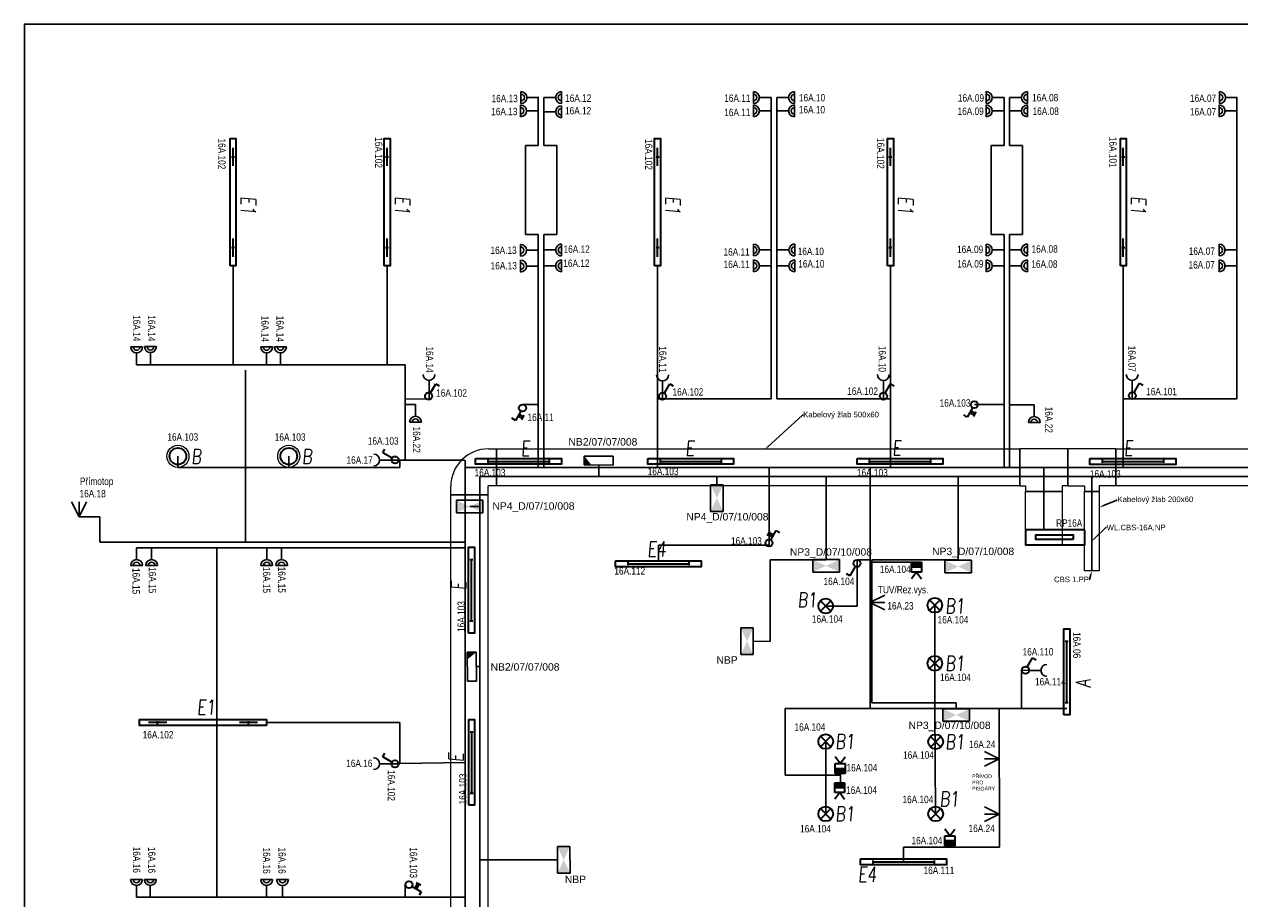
# Model space of a CAD drawing. Header units: millimetres. Extents: x 373037 to 693665, y 214892 to 273272.
# Tile 46 of 56: x 608037 to 624476, y 261450 to 273272. Entities that reach past the tile are written whole.
import ezdxf
from ezdxf import colors
from ezdxf.entities.mleader import LeaderData, LeaderLine
from ezdxf.enums import TextEntityAlignment as Align
from ezdxf.math import Vec2, Vec3

# ---------------------------------------------------------------- set-up
doc = ezdxf.new("R2010")
doc.units = ezdxf.units.MM
doc.header["$LTSCALE"] = 100
doc.layers.get('0').update_dxf_attribs({"linetype": 'CONTINUOUS'})
for name, color, linetype, lineweight in [('2DE_OBL', 91, 'CONTINUOUS', 35), ('2DE_OBL_L1', 91, 'CONTINUOUS', 35), ('CP_DETAL', 33, 'CONTINUOUS', 18), ('E_KABELOVY ŽLAB', 36, 'CONTINUOUS', 25), ('E_NOUZOVÉ+PP OSVĚTLENÍ', 60, 'CONTINUOUS', 25), ('E_ROZVADĚČE', 1, 'CONTINUOUS', 35), ('E_SVĚTLA POPIS', 130, 'CONTINUOUS', 30), ('E_VEDENÍ SILNOPROUD', 50, 'CONTINUOUS', 25), ('E_VEDENÍ_CBS', 214, 'CONTINUOUS', 25), ('E_VYPINACE', 170, 'CONTINUOUS', 35), ('E_ZÁSUVKY POPIS', 111, 'CONTINUOUS', 30), ('E_ZÁSUVKY-DVOJITE', 7, 'CONTINUOUS', 30), ('E_ZÁSUVKY.OST.+VYVODY', 11, 'CONTINUOUS', 30), ('E_ŽLABY', 40, 'CONTINUOUS', 15), ('U1 LIGHTING', 10, 'CONTINUOUS', 35)]:
    doc.layers.add(name, color=color, linetype=linetype, lineweight=lineweight)
for name, color, linetype in [('BEZPECNOSTNE SVETLA', 80, 'CONTINUOUS'), ('E_RÁM', 253, 'CONTINUOUS'), ('GC3_MEP_E_LV_SECURITY LIGHT', 80, 'CONTINUOUS'), ('PIKTOGRAMY', 210, 'CONTINUOUS'), ('PRIPOJKA 230V', 1, 'CONTINUOUS'), ('ŽLAB', 7, 'CONTINUOUS')]:
    doc.layers.add(name, color=color, linetype=linetype)
doc.styles.add('ARIAL', font='arial.ttf')
doc.styles.add('CP_ATTR', font='ROMANS.SHX')
doc.styles.add('CS-ROMANS', font='romans.shx', dxfattribs={"width": 0.75, "oblique": 5})
doc.styles.get("Standard").update_dxf_attribs({"font": 'arial.ttf'})
doc.styles.add('V+P_01_B3_E_FP_001$0$BLOCK', font='romans.shx', dxfattribs={"width": 0.8})

# ---------------------------------------------------------------- blocks, each defined once
blk = doc.blocks.new('A$C3423193F')
at = {"color": 1, "linetype": 'ByBlock'}
for p, q in [((80, 240), (0, 240)), ((80, 240), (160, 240)), ((80, 160), (80, 0))]:
    blk.add_line(p, q, dxfattribs=at)
for radius in [80, 45.2]:
    blk.add_arc((80, 240), radius, 180, 0, dxfattribs=at)
blk = doc.blocks.new('zasuvka_jednoducha')
at = {"color": 1, "lineweight": 30}
blk.add_line((19281, 12983), (19281, 13143), dxfattribs=at)
blk.add_arc((19281, 12903), 80, 0, 180, dxfattribs=at)
blk = doc.blocks.new('*U30')
at = {"color": 0, "linetype": 'ByBlock'}
for p, q in [((24, 249.57), (96, 374.28)), ((96, 374.28), (143.56, 346.82))]:
    blk.add_line(p, q, dxfattribs=at)
blk.add_circle((0, 208), 48, dxfattribs=at)
blk = doc.blocks.new('prepinas-svetel-jednoduchy')
at = {"layer": 'E_VYPINACE', "rotation": 89.99999999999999}
blk.add_blockref('*U30', (208, 2), dxfattribs=at)
blk = doc.blocks.new('E')
at = {"layer": 'U1 LIGHTING', "style": 'CS-ROMANS', "oblique": 5, "width": 0.75}
blk.add_text('E', height=200, dxfattribs=at).set_placement((229480, 21709))
blk = doc.blocks.new('*U32', base_point=(28429, 5840))
at = {"linetype": 'ByBlock'}
blk.add_hatch(color=0, dxfattribs=at).paths.add_polyline_path([(28362, 5840), (28497, 5840), (28497, 5772), (28362, 5772)])
at = {"color": 0, "linetype": 'ByBlock'}
for p, q in [((28429, 5907), (28362, 5997)), ((28429, 5907), (28497, 5997)), ((28362, 5907), (28497, 5907)), ((28362, 5772), (28362, 5907)), ((28362, 5840), (28497, 5840)), ((28497, 5772), (28362, 5772)), ((28497, 5907), (28497, 5772))]:
    blk.add_line(p, q, dxfattribs=at)
blk = doc.blocks.new('pohybove-cidlo-svetla')
at = {"layer": 'E_VYPINACE', "rotation": 180}
blk.add_blockref('*U32', (-1, 30), dxfattribs=at)
blk = doc.blocks.new('*U28', base_point=(57391, -22719))
at = {"lineweight": 30, "ltscale": 0.1}
for p, q in [((57291, -22519), (57391, -22719)), ((57391, -22719), (57391, -22519)), ((57391, -22719), (57491, -22519))]:
    blk.add_line(p, q, dxfattribs=at)
blk = doc.blocks.new('pripojka 230V')
at = {"layer": 'PRIPOJKA 230V', "color": 1, "xscale": -1}
blk.add_blockref('*U28', (0, -2, -40), dxfattribs=at)
blk = doc.blocks.new('Rozvaděč')
at = {"layer": 'E_ROZVADĚČE'}
blk.add_lwpolyline([(2, 6), (802, 6), (802, 206), (2, 206), (2, 6)], dxfattribs=at)
blk.add_lwpolyline([(161, 134), (664, 134), (664, 73), (161, 73)], close=True, dxfattribs=at)
blk = doc.blocks.new('*U24')
at = {"color": 0, "linetype": 'ByBlock'}
for p, q in [((24, 249.57), (96, 374.28)), ((96, 374.28), (143.56, 346.82))]:
    blk.add_line(p, q, dxfattribs=at)
blk.add_circle((0, 208), 48, dxfattribs=at)
blk = doc.blocks.new('tlacitko_prepinac_svetla')
at = {"layer": 'E_VYPINACE'}
for points in [[(16875, 8774), (16940, 8744)], [(16888, 8798), (16951, 8769)], [(16930, 8722), (16960, 8787)]]:
    blk.add_lwpolyline(points, dxfattribs=at)
at = {"layer": 'E_VYPINACE', "rotation": 180}
blk.add_blockref('*U24', (16937, 9090), dxfattribs=at)
blk = doc.blocks.new('*U55')
for p, q in [((120, 260), (120, 370)), ((120, 370), (620, 370)), ((620, 370), (620, 260)), ((0, -250), (0, 250)), ((0, 250), (110, 250)), ((110, -250), (0, -250))]:
    blk.add_line(p, q)
for radius in [510, 10]:
    blk.add_arc((110, 260), radius, 270, 0)
at = {"style": 'CP_ATTR', "flags": 9}
for tag in ['NAME', 'PRODUCER', 'PRODUCT-TYPE', 'ARTICLE', 'FLOW', 'NUMBER', 'SYSTEM', 'FORM', 'SIZE', 'OTHER']:
    blk.add_attdef(tag, (0, 0), '', height=0.0001, dxfattribs=at)
blk = doc.blocks.new('*U57')
for p, q in [((0, -250), (0, 250)), ((0, 250), (10960, 250)), ((10960, 250), (10960, -250)), ((10960, -250), (0, -250))]:
    blk.add_line(p, q)
at = {"style": 'CP_ATTR', "flags": 9}
for tag in ['NAME', 'PRODUCER', 'PRODUCT-TYPE', 'ARTICLE', 'FLOW', 'NUMBER', 'SYSTEM', 'FORM', 'SIZE', 'OTHER']:
    blk.add_attdef(tag, (0, 0), '', height=0.0001, dxfattribs=at)
blk = doc.blocks.new('2DELLI009_CZ')
for p, q in [((-0.5, 0.1), (-0.5, -0.1)), ((-0.5, 0), (0.5, 0)), ((0.5, 0.1), (0.5, -0.1))]:
    blk.add_line(p, q)
blk.add_lwpolyline([(-0.7, 0.2), (0.7, 0.2), (0.7, -0.2), (-0.7, -0.2)], close=True)
at = {"linetype": 'ByBlock', "style": 'CP_ATTR', "flags": 9}
for tag, p in [('NAME', (-0.092, -0.018)), ('GROUP', (-0.092, -0.018)), ('NUMBER', (-0.092, -0.018)), ('PRODUCER', (-0.092, -0.018)), ('ARTICLE', (-0.092, -0.018)), ('CHARACTER', (-0.092, -0.018)), ('VOLTAGE', (-0.092, -0.019)), ('WEIGHT', (-0.092, -0.018)), ('OTHER', (-0.092, -0.018)), ('PRODUCT-TYPE', (-0.092, -0.019)), ('ORDER-NO', (-0.092, -0.019)), ('POWER', (-0.092, -0.019))]:
    blk.add_attdef(tag, text='', height=0.00005, dxfattribs=at).set_placement(p, align=Align.MIDDLE_LEFT)
blk = doc.blocks.new('*U37')
at = {"layer": 'GC3_MEP_E_LV_SECURITY LIGHT', "linetype": 'ByBlock'}
for p, q in [((135, 59), (-255, 61)), ((-255, 61), (-255, -59)), ((135, -61), (135, 59)), ((-255, -59), (135, -61))]:
    blk.add_line(p, q, dxfattribs=at)
at = {"layer": 'GC3_MEP_E_LV_SECURITY LIGHT'}
blk.add_solid([(-255, 61), (-255, -59), (-158, -60)], dxfattribs=at)
at = {"layer": 'BEZPECNOSTNE SVETLA', "style": 'ARIAL'}
blk.add_attdef('BEZ.SV', (52, -54), '', height=100, dxfattribs=at)
blk = doc.blocks.new('*U38')
at = {"layer": 'GC3_MEP_E_LV_SECURITY LIGHT', "linetype": 'ByBlock'}
for p, q in [((-121, 195), (-119, -195)), ((-1, 195), (-121, 195)), ((1, -195), (-1, 195)), ((-119, -195), (1, -195))]:
    blk.add_line(p, q, dxfattribs=at)
at = {"layer": 'GC3_MEP_E_LV_SECURITY LIGHT'}
blk.add_solid([(-1, 195), (-121, 195), (-120, 98)], dxfattribs=at)
at = {"layer": 'BEZPECNOSTNE SVETLA', "style": 'ARIAL'}
blk.add_attdef('BEZ.SV', (52, -54), '', height=100, dxfattribs=at)
blk = doc.blocks.new('V+P_01_B3_E_FP_001$0$E-LI-35')
at = {"layer": 'E_NOUZOVÉ+PP OSVĚTLENÍ', "linetype": 'ByBlock'}
for p, q in [((-10.88, -1.92), (10.88, -1.92)), ((-10.88, -12.08), (-10.88, -1.92)), ((10.88, -1.92), (10.88, -12.08)), ((-10.88, -12.08), (10.88, -12.08))]:
    blk.add_line(p, q, dxfattribs=at)
at = {"layer": 'E_NOUZOVÉ+PP OSVĚTLENÍ'}
blk.add_solid([(-10.88, -12.08), (-10.88, -1.92), (10.88, -1.92), (10.88, -12.08)], dxfattribs=at)
at = {"layer": 'E_NOUZOVÉ+PP OSVĚTLENÍ', "style": 'V+P_01_B3_E_FP_001$0$BLOCK', "width": 0.8, "flags": 8}
for tag, p in [('DIVERS.1', (-17.93, -2.11)), ('DIVERS.2', (-16.41, -11.97))]:
    blk.add_attdef(tag, text='', height=7.25, dxfattribs=at).set_placement(p, align=Align.RIGHT)
at = {"layer": 'E_NOUZOVÉ+PP OSVĚTLENÍ', "style": 'V+P_01_B3_E_FP_001$0$BLOCK', "width": 0.8}
for tag, p, height, flags in [('BLOCKNAME', (-6.79, -1.4), 2.54, 3), ('LEISTUNG', (13.35, -11.99), 7.25, 8)]:
    blk.add_attdef(tag, p, '', height=height, dxfattribs=dict(at, flags=flags))
blk.add_attdef('STROMKREIS', text='', height=7.25, dxfattribs=at).set_placement((-11.76, -23.81), align=Align.BOTTOM_CENTER)
blk = doc.blocks.new('*U42')
at = {"layer": 'GC3_MEP_E_LV_SECURITY LIGHT', "xscale": 16.54563019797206, "yscale": 16.54563022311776, "zscale": 16.54563022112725, "rotation": 270.0000000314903}
blk.add_blockref('V+P_01_B3_E_FP_001$0$E-LI-35', (116, 0), dxfattribs=at)
at = {"layer": 'PIKTOGRAMY', "style": 'ARIAL'}
blk.add_attdef('PIKTOGRAM', (162, -40), '', height=100, dxfattribs=at)
blk = doc.blocks.new('*U43')
at = {"layer": 'GC3_MEP_E_LV_SECURITY LIGHT', "xscale": 16.54563019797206, "yscale": 16.54563022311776, "zscale": 16.54563022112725}
blk.add_blockref('V+P_01_B3_E_FP_001$0$E-LI-35', (0, 116), dxfattribs=at)
at = {"layer": 'PIKTOGRAMY', "style": 'ARIAL'}
blk.add_attdef('PIKTOGRAM', (162, -40), '', height=100, dxfattribs=at)
blk = doc.blocks.new('*U44')
at = {"layer": 'GC3_MEP_E_LV_SECURITY LIGHT', "xscale": 16.54563019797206, "yscale": 16.54563022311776, "zscale": 16.54563022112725, "rotation": 270.2193183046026}
blk.add_blockref('V+P_01_B3_E_FP_001$0$E-LI-35', (116, 0), dxfattribs=at)
at = {"layer": 'PIKTOGRAMY', "style": 'ARIAL'}
blk.add_attdef('PIKTOGRAM', (162, -40), '', height=100, dxfattribs=at)
blk = doc.blocks.new('2DELLI018_CZ')
for p, q in [((-0.6, 0), (-0.4, 0)), ((-0.5, 0.1), (-0.5, -0.1)), ((0.4, 0), (0.6, 0)), ((0.5, 0.1), (0.5, -0.1))]:
    blk.add_line(p, q)
blk.add_lwpolyline([(-0.7, 0.2), (0.7, 0.2), (0.7, -0.2), (-0.7, -0.2)], close=True)
at = {"linetype": 'ByBlock', "style": 'CP_ATTR', "flags": 9}
for tag, p in [('NAME', (-0.092, -0.018)), ('GROUP', (-0.092, -0.018)), ('NUMBER', (-0.092, -0.018)), ('PRODUCER', (-0.092, -0.018)), ('ARTICLE', (-0.092, -0.018)), ('CHARACTER', (-0.092, -0.018)), ('VOLTAGE', (-0.092, -0.019)), ('WEIGHT', (-0.092, -0.018)), ('OTHER', (-0.092, -0.018)), ('PRODUCT-TYPE', (-0.092, -0.019)), ('ORDER-NO', (-0.092, -0.019)), ('POWER', (-0.092, -0.019))]:
    blk.add_attdef(tag, text='', height=0.00005, dxfattribs=at).set_placement(p, align=Align.MIDDLE_LEFT)
blk = doc.blocks.new('E1')
at = {"layer": 'U1 LIGHTING', "style": 'CS-ROMANS', "oblique": 5, "width": 0.75}
blk.add_text('E1', height=200, dxfattribs=at).set_placement((229480, 21709))
blk = doc.blocks.new('2DELPH010_CZ')
blk.add_ellipse((0, 0), major_axis=(-0.053, 0.053), ratio=1, start_param=3.926991, end_param=10.210176)
at = {"layer": 'CP_DETAL'}
blk.add_ellipse((0, 0), major_axis=(-0.0707, 0.0707), ratio=1, start_param=3.926991, end_param=10.210176, dxfattribs=at)
at = {"linetype": 'ByBlock', "style": 'CP_ATTR', "flags": 9}
for tag in ['NAME', 'GROUP', 'NUMBER', 'PRODUCER', 'ARTICLE', 'PRODUCT-TYPE', 'ORDER-NO', 'CHARACTER', 'POWER', 'VOLTAGE', 'WEIGHT', 'OTHER']:
    blk.add_attdef(tag, text='', height=0.00000005, dxfattribs=at).set_placement((0, 0), align=Align.MIDDLE_LEFT)
blk = doc.blocks.new('B')
at = {"layer": 'U1 LIGHTING', "style": 'CS-ROMANS', "oblique": 5, "width": 0.75}
blk.add_text('B', height=200, dxfattribs=at).set_placement((229480, 21709))
blk = doc.blocks.new('E4')
at = {"layer": 'U1 LIGHTING', "style": 'CS-ROMANS', "oblique": 5, "width": 0.75}
blk.add_text('E4', height=200, dxfattribs=at).set_placement((229480, 21709))
blk = doc.blocks.new('2DELLI_01_CZ')
for p, q in [((-0.354, 0.354), (0.354, -0.354)), ((-0.354, -0.354), (0.354, 0.354))]:
    blk.add_line(p, q)
blk.add_circle((0, 0), 0.5)
at = {"linetype": 'ByBlock', "style": 'CP_ATTR', "flags": 9}
for tag, p in [('NAME', (-0.092, -0.018)), ('GROUP', (-0.092, -0.018)), ('NUMBER', (-0.092, -0.018)), ('PRODUCER', (-0.092, -0.018)), ('ARTICLE', (-0.092, -0.018)), ('CHARACTER', (-0.092, -0.018)), ('VOLTAGE', (-0.092, -0.019)), ('WEIGHT', (-0.092, -0.018)), ('OTHER', (-0.092, -0.018)), ('PRODUCT-TYPE', (-0.092, -0.019)), ('ORDER-NO', (-0.092, -0.019)), ('POWER', (-0.092, -0.019))]:
    blk.add_attdef(tag, text='', height=0.00005, dxfattribs=at).set_placement(p, align=Align.MIDDLE_LEFT)
blk = doc.blocks.new('B1')
at = {"layer": 'U1 LIGHTING', "style": 'CS-ROMANS', "oblique": 5, "width": 0.75}
blk.add_text('B1', height=200, dxfattribs=at).set_placement((229480, 21709))
blk = doc.blocks.new('*U62')
for p, q in [((0, -100), (0, 100)), ((0, 100), (1075, 100)), ((1075, 100), (1075, -100)), ((1075, -100), (0, -100))]:
    blk.add_line(p, q)
at = {"style": 'CP_ATTR', "flags": 9}
for tag in ['NAME', 'PRODUCER', 'PRODUCT-TYPE', 'ARTICLE', 'FLOW', 'NUMBER', 'SYSTEM', 'FORM', 'SIZE', 'OTHER']:
    blk.add_attdef(tag, (0, 0), '', height=0.0001, dxfattribs=at)
blk = doc.blocks.new('*U63')
for p, q in [((0, -250), (0, 250)), ((0, 250), (0, 250)), ((0, 250), (225, 250)), ((225, 325), (225, 325)), ((225, 325), (425, 325)), ((225, 250), (225, 325)), ((425, 325), (425, 325)), ((425, 250), (425, 325)), ((650, 250), (425, 250)), ((650, 250), (650, 250)), ((650, 250), (650, -250)), ((0, -250), (0, -250)), ((0, -250), (650, -250)), ((650, -250), (650, -250))]:
    blk.add_line(p, q)
at = {"style": 'CP_ATTR', "flags": 9}
for tag in ['NAME', 'PRODUCER', 'PRODUCT-TYPE', 'ARTICLE', 'FLOW', 'NUMBER', 'SYSTEM', 'FORM', 'SIZE', 'OTHER']:
    blk.add_attdef(tag, (0, 0), '', height=0.0001, dxfattribs=at)
blk = doc.blocks.new('*U64')
for p, q in [((0, -250), (0, 250)), ((0, 250), (7077, 250)), ((7077, 250), (7077, -250)), ((7077, -250), (0, -250))]:
    blk.add_line(p, q)
at = {"style": 'CP_ATTR', "flags": 9}
for tag in ['NAME', 'PRODUCER', 'PRODUCT-TYPE', 'ARTICLE', 'FLOW', 'NUMBER', 'SYSTEM', 'FORM', 'SIZE', 'OTHER']:
    blk.add_attdef(tag, (0, 0), '', height=0.0001, dxfattribs=at)
blk = doc.blocks.new('*U66')
for p, q in [((0, -250), (0, 250)), ((0, 250), (6662.5, 250)), ((6662.5, 250), (6662.5, -250)), ((6662.5, -250), (0, -250))]:
    blk.add_line(p, q)
at = {"style": 'CP_ATTR', "flags": 9}
for tag in ['NAME', 'PRODUCER', 'PRODUCT-TYPE', 'ARTICLE', 'FLOW', 'NUMBER', 'SYSTEM', 'FORM', 'SIZE', 'OTHER']:
    blk.add_attdef(tag, (0, 0), '', height=0.0001, dxfattribs=at)
blk = doc.blocks.new('*U67')
for p, q in [((0, -250), (0, 250)), ((0, 250), (0, 250)), ((0, 250), (75, 250)), ((75, 325), (75, 325)), ((75, 325), (575, 325)), ((75, 250), (75, 325)), ((575, 325), (575, 325)), ((575, 250), (575, 325)), ((650, 250), (575, 250)), ((650, 250), (650, 250)), ((650, 250), (650, -250)), ((0, -250), (0, -250)), ((0, -250), (650, -250)), ((650, -250), (650, -250))]:
    blk.add_line(p, q)
at = {"style": 'CP_ATTR', "flags": 9}
for tag in ['NAME', 'PRODUCER', 'PRODUCT-TYPE', 'ARTICLE', 'FLOW', 'NUMBER', 'SYSTEM', 'FORM', 'SIZE', 'OTHER']:
    blk.add_attdef(tag, (0, 0), '', height=0.0001, dxfattribs=at)
blk = doc.blocks.new('*U68')
for p, q in [((0, -250), (0, 250)), ((0, 250), (721, 250)), ((721, 250), (721, -250)), ((721, -250), (0, -250))]:
    blk.add_line(p, q)
at = {"style": 'CP_ATTR', "flags": 9}
for tag in ['NAME', 'PRODUCER', 'PRODUCT-TYPE', 'ARTICLE', 'FLOW', 'NUMBER', 'SYSTEM', 'FORM', 'SIZE', 'OTHER']:
    blk.add_attdef(tag, (0, 0), '', height=0.0001, dxfattribs=at)
blk = doc.blocks.new('A')
at = {"layer": 'U1 LIGHTING', "style": 'CS-ROMANS', "oblique": 5, "width": 0.75}
blk.add_text('A', height=200, dxfattribs=at).set_placement((229480, 21709))

msp = doc.modelspace()

# ---------------------------------------------------------------- linework, layer by layer
for p, q in [((611028, 266266), (611028, 268595)), ((610642, 266195), (610642, 261470))]:
    msp.add_line(p, q)
at = {"layer": 'E_RÁM', "color": 252, "true_color": 0x939598}
msp.add_lwpolyline([(634617, 249592), (608037, 249592), (608037, 273272), (634617, 273272)], close=True, dxfattribs=at)
at = {"layer": 'E_VEDENÍ SILNOPROUD'}
for p, q in [((614989, 272282), (614989, 271635)), ((615064, 272282), (615064, 271635)), ((618139, 272282), (618139, 268207)), ((618214, 272282), (618214, 268207)), ((621289, 272282), (621289, 271635)), ((621364, 272282), (621364, 271635)), ((624439, 272282), (624439, 268207)), ((614989, 271635), (614814, 271635)), ((614814, 271635), (614814, 270430)), ((615064, 271635), (615239, 271635)), ((615239, 271635), (615239, 270430)), ((621289, 271635), (621114, 271635)), ((621114, 271635), (621114, 270430)), ((621364, 271635), (621539, 271635)), ((621539, 271635), (621539, 270430)), ((614814, 270430), (614989, 270430)), ((614989, 270430), (614989, 267282)), ((615239, 270430), (615064, 270430)), ((615064, 270430), (615064, 267282)), ((621114, 270430), (621289, 270430)), ((621289, 270430), (621289, 267282)), ((621539, 270430), (621364, 270430)), ((621364, 270430), (621364, 267282)), ((610860, 270007), (610860, 268670)), ((612944, 270007), (612944, 268670)), ((616602, 270007), (616602, 267282)), ((619752, 270007), (619752, 267282)), ((622902, 270007), (622902, 267282)), ((609556, 268670), (613189, 268670)), ((613189, 267381), (613189, 268670)), ((613511, 268298), (613512, 268207)), ((623022, 268297), (623022, 268207)), ((613512, 268207), (613189, 268203)), ((613328, 268132), (613189, 268132)), ((614777, 268132), (614989, 268132)), ((616670, 268207), (616602, 268207)), ((616670, 268290), (616670, 268207)), ((618139, 268207), (616670, 268207)), ((618214, 268207), (619657, 268207)), ((619657, 268296), (619657, 268207)), ((619657, 268207), (619752, 268207)), ((621289, 268132), (620890, 268132)), ((624439, 268207), (622902, 268207)), ((621698, 268129), (621364, 268129)), ((610114, 267432), (610114, 267278)), ((611614, 267432), (611614, 267278)), ((613003, 267381), (613992, 267380)), ((613114, 267278), (613114, 267381)), ((614001, 267380), (614001, 255583)), ((610114, 267278), (613114, 267278)), ((629539, 267282), (614001, 267282)), ((618111, 266232), (618111, 267282)), ((619477, 264022), (619477, 267282)), ((621827, 266436), (621827, 267282)), ((608777, 266612), (609056, 266612)), ((609056, 266612), (609056, 266270)), ((609056, 266270), (609056, 266270)), ((609056, 266270), (614001, 266270)), ((609556, 266195), (614001, 266195)), ((616613, 266019), (616613, 266232)), ((616613, 266232), (618111, 266232)), ((619302, 266032), (619477, 266032)), ((619302, 265407), (619302, 266032)), ((620106, 266001), (619477, 266001)), ((618877, 265407), (619302, 265407)), ((620353, 264022), (620353, 265418)), ((621527, 264022), (621527, 264538)), ((621627, 264537), (621527, 264538)), ((619482, 264022), (618327, 264022)), ((618327, 264022), (618327, 263122)), ((621225, 264022), (619482, 264022)), ((620364, 262597), (620353, 264022)), ((621227, 262147), (621225, 264022)), ((621225, 264022), (621527, 264022)), ((621527, 264022), (622137, 264022)), ((611314, 263832), (613114, 263832)), ((613114, 263832), (613114, 263278)), ((618877, 263575), (618877, 263122)), ((613003, 263275), (613114, 263275)), ((613114, 263278), (614001, 263292)), ((613114, 263275), (613114, 263278)), ((618327, 263122), (619077, 263122)), ((618877, 263122), (618877, 262597)), ((619077, 263122), (619077, 263144)), ((619077, 263144), (619077, 263022)), ((619929, 261948), (619929, 262147)), ((619929, 262147), (621227, 262147)), ((613189, 261470), (613189, 261640)), ((609554, 261470), (614001, 261470))]:
    msp.add_line(p, q, dxfattribs=at)
at = {"layer": 'E_VEDENÍ_CBS'}
for p, q in [((615806, 267314), (615806, 267157)), ((614199, 267157), (627512, 267157)), ((614199, 267157), (614199, 255774)), ((617404, 267047), (617404, 267157)), ((618881, 266034), (618881, 267157)), ((620668, 266025), (620668, 267157)), ((622477, 265882), (622477, 267157)), ((614061, 266753), (614199, 266753)), ((618127, 266032), (618881, 266034)), ((618127, 264927), (618127, 266032)), ((619502, 264097), (619502, 266032)), ((619502, 266032), (620668, 266032)), ((617896, 264932), (618127, 264927)), ((614150, 264588), (614199, 264588)), ((620642, 264097), (619502, 264097)), ((620642, 264017), (620642, 264097)), ((615249, 261975), (614199, 261975))]:
    msp.add_line(p, q, dxfattribs=at)

# ---------------------------------------------------------------- block references
for name, p, rotation in [('E1', (589258, 500429), 270), ('E1', (591342, 500429), 270), ('E1', (595000, 500429), 270), ('E1', (598150, 500429), 270), ('E1', (601300, 500429), 270), ('Rozvaděč', (622383, 266442), 180)]:
    msp.add_blockref(name, p, dxfattribs=dict(rotation=rotation))
msp.add_blockref('E1', (380892, 242230))
at = {"layer": '2DE_OBL', "xscale": 1228.571428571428, "yscale": 200, "zscale": 1000}
for p, rotation in [((610860, 270867), 89.99999999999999), ((612944, 270867), 89.99999999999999), ((616602, 270867), 89.99999999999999), ((619752, 270867), 89.99999999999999), ((622902, 270867), 89.99999999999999), ((610454, 263832), 180)]:
    msp.add_blockref('2DELLI018_CZ', p, dxfattribs=dict(at, rotation=rotation))
at = {"layer": '2DE_OBL'}
for name, p, xscale, yscale, zscale in [('2DELPH010_CZ', (610114, 267432), 1500, 1500, 252.5252525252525), ('2DELPH010_CZ', (611614, 267432), 1500, 1500, 252.5252525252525), ('2DELLI_01_CZ', (618877, 265407), 200, 200, 100), ('2DELLI_01_CZ', (620353, 265418), 200, 200, 100), ('2DELLI_01_CZ', (620353, 264632), 200, 200, 100), ('2DELLI_01_CZ', (618877, 263575), 200, 200, 100), ('2DELLI_01_CZ', (620364, 263572), 200, 200, 100), ('2DELLI_01_CZ', (618877, 262597), 200, 200, 100), ('2DELLI_01_CZ', (620364, 262597), 200, 200, 100)]:
    msp.add_blockref(name, p, dxfattribs=dict(at, xscale=xscale, yscale=yscale, zscale=zscale))
at = {"layer": '2DE_OBL_L1', "xscale": 828.5714285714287, "yscale": 200, "zscale": 1000}
for p in [(614721, 267363), (617050, 267363), (619880, 267363), (623031, 267362), (616613, 265979), (619929, 261948)]:
    msp.add_blockref('2DELLI009_CZ', p, dxfattribs=at)
at = {"layer": '2DE_OBL_L1', "xscale": 828.5714285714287, "yscale": 200, "zscale": 1000, "rotation": 90}
for p in [(614085, 265621), (622137, 264518), (614088, 263293)]:
    msp.add_blockref('2DELLI009_CZ', p, dxfattribs=at)
at = {"layer": 'E_NOUZOVÉ+PP OSVĚTLENÍ'}
ref = msp.add_blockref('*U37', (615866, 267374), dxfattribs=at)
ref.add_attrib('BEZ.SV', 'NB2/07/07/008', (615397, 267577), dxfattribs={"layer": 'BEZPECNOSTNE SVETLA', "height": 100, "style": 'ARIAL'})
ref = msp.add_blockref('*U42', (617404, 266867), dxfattribs=at)
ref.add_attrib('PIKTOGRAM', 'NP4_D/07/10/008', (616992, 266564), dxfattribs={"height": 100, "style": 'ARIAL'})
ref = msp.add_blockref('*U43', (614061, 266753), dxfattribs=at)
ref.add_attrib('PIKTOGRAM', 'NP4_D/07/10/008', (614369, 266710), dxfattribs={"height": 100, "style": 'ARIAL'})
ref = msp.add_blockref('*U43', (618881, 265950), dxfattribs=at)
ref.add_attrib('PIKTOGRAM', 'NP3_D/07/10/008', (618392, 266088), dxfattribs={"height": 100, "style": 'ARIAL'})
ref = msp.add_blockref('*U43', (620668, 265941), dxfattribs=at)
ref.add_attrib('PIKTOGRAM', 'NP3_D/07/10/008', (620316, 266096), dxfattribs={"height": 100, "style": 'ARIAL'})
ref = msp.add_blockref('*U44', (617812, 264931), dxfattribs=at)
ref.add_attrib('PIKTOGRAM', 'NBP', (617399, 264628), dxfattribs={"height": 100, "style": 'ARIAL'})
ref = msp.add_blockref('*U38', (614150, 264588), dxfattribs=at)
ref.add_attrib('BEZ.SV', 'NB2/07/07/008', (614344, 264534), dxfattribs={"layer": 'BEZPECNOSTNE SVETLA', "height": 100, "style": 'ARIAL'})
ref = msp.add_blockref('*U43', (620642, 263933), dxfattribs=at)
ref.add_attrib('PIKTOGRAM', 'NP3_D/07/10/008', (619997, 263744), dxfattribs={"height": 100, "style": 'ARIAL'})
ref = msp.add_blockref('*U44', (615333, 261976), dxfattribs=at)
ref.add_attrib('PIKTOGRAM', 'NBP', (615348, 261662), dxfattribs={"height": 100, "style": 'ARIAL'})
at = {"layer": 'E_VEDENÍ_CBS', "rotation": 90}
msp.add_blockref('A', (644168, 34824), dxfattribs=at)
at = {"layer": 'E_VYPINACE', "rotation": 270}
for p in [(613503, 268246), (616668, 268244), (619656, 268245), (623022, 268252)]:
    msp.add_blockref('prepinas-svetel-jednoduchy', p, dxfattribs=at)
at = {"layer": 'E_ZÁSUVKY-DVOJITE', "xscale": -1}
for p, rotation in [((614995, 272362), 90), ((618139, 272362), 90), ((621289, 272362), 90), ((624444, 272362), 90), ((614989, 272182), 90), ((618139, 272182), 90), ((621289, 272182), 90), ((624439, 272182), 90), ((615064, 270141), 269.9999999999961), ((618219, 270141), 269.9999999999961), ((621364, 270141), 269.9999999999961), ((615064, 269927), 269.9999999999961), ((618219, 269927), 269.9999999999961), ((621364, 269927), 269.9999999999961), ((613248, 268132), 180), ((621618, 268129), 180), ((609476, 266195), 180), ((609679, 266195), 180), ((611236, 266195), 180), ((611437, 266195), 180)]:
    msp.add_blockref('A$C3423193F', p, dxfattribs=dict(at, rotation=rotation))
at = {"layer": 'E_ZÁSUVKY-DVOJITE'}
for p, rotation in [((615064, 272362), 270), ((618214, 272362), 270), ((621364, 272362), 270), ((615064, 272170), 270), ((618214, 272182), 270), ((621364, 272182), 270), ((614989, 270137), 89.99999999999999), ((618139, 270141), 89.99999999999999), ((621289, 270141), 89.99999999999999), ((624439, 270141), 89.99999999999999), ((614989, 269923), 89.99999999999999), ((618139, 269927), 89.99999999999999), ((621289, 269927), 89.99999999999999), ((624439, 269927), 89.99999999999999)]:
    msp.add_blockref('A$C3423193F', p, dxfattribs=dict(at, rotation=rotation))
for p in [(609476, 268670), (609663, 268674), (611234, 268670), (611421, 268670), (609474, 261470), (609661, 261470), (611234, 261470), (611449, 261469)]:
    msp.add_blockref('A$C3423193F', p, dxfattribs=at)
at = {"layer": 'E_ZÁSUVKY.OST.+VYVODY', "color": 1}
for name, p, rotation in [('zasuvka_jednoducha', (632792, 281441), 180), ('zasuvka_jednoducha', (635951, 281434), 180), ('zasuvka_jednoducha', (638938, 281439), 180), ('zasuvka_jednoducha', (642303, 281441), 180), ('zasuvka_jednoducha', (599860, 286662), 270), ('tlacitko_prepinac_svetla', (635046, 275142), 180), ('zasuvka_jednoducha', (634770, 245256), 89.99999999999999), ('zasuvka_jednoducha', (599859, 282556), 270), ('tlacitko_prepinac_svetla', (622122, 244703), 89.99999999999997)]:
    msp.add_blockref(name, p, dxfattribs=dict(at, rotation=rotation))
for p in [(597838, 259202), (603950, 259247)]:
    msp.add_blockref('tlacitko_prepinac_svetla', p, dxfattribs=at)
at = {"layer": 'E_ZÁSUVKY.OST.+VYVODY'}
for p, rotation in [((619477, 265454), 270), ((621222, 263340), 90), ((621222, 262592), 90)]:
    msp.add_blockref('pripojka 230V', p, dxfattribs=dict(at, rotation=rotation))
at = {"layer": 'E_ŽLABY'}
for name, p in [('B', (380814, 245620)), ('B', (382314, 245620)), ('*U66', (622802, 267282)), ('E4', (386984, 244370)), ('B1', (389015, 243682)), ('B1', (391014, 243598)), ('B1', (391014, 242823)), ('B1', (389526, 241766)), ('B1', (391014, 241763)), ('B1', (390939, 240990)), ('B1', (389526, 240788)), ('E4', (389833, 239971))]:
    msp.add_blockref(name, p, dxfattribs=at)
at = {"layer": 'E_ŽLABY', "zscale": 50}
for name, p, rotation in [('*U55', (614425, 267282), 180.0000000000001), ('*U67', (622152, 267282), 180), ('*U63', (622802, 267282), 180)]:
    msp.add_blockref(name, p, dxfattribs=dict(at, rotation=rotation))
at = {"layer": 'E_ŽLABY'}
for name, p, rotation in [('*U64', (621502, 267282), 180), ('*U57', (614055, 266912), 270), ('*U68', (621827, 266957), 270), ('*U62', (622477, 265882), 90.00000000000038)]:
    msp.add_blockref(name, p, dxfattribs=dict(at, rotation=rotation))
at = {"layer": 'U1 LIGHTING'}
for p in [(385272, 245731), (387499, 245733), (390296, 245738), (393430, 245734)]:
    msp.add_blockref('E', p, dxfattribs=at)
at = {"layer": 'U1 LIGHTING', "rotation": 90}
for p in [(635724, 36142), (635686, 33818)]:
    msp.add_blockref('E', p, dxfattribs=at)
at = {"layer": 'ŽLAB'}
for name, p in [('prepinas-svetel-jednoduchy', (613052, 267381)), ('pripojka 230V', (608777, 266616)), ('pohybove-cidlo-svetla', (620107, 265903)), ('prepinas-svetel-jednoduchy', (613051, 263271)), ('pohybove-cidlo-svetla', (619067, 262921))]:
    msp.add_blockref(name, p, dxfattribs=at)
for name, p, rotation in [('prepinas-svetel-jednoduchy', (619302, 265983), 89.99999999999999), ('prepinas-svetel-jednoduchy', (621577, 264540), 270), ('pohybove-cidlo-svetla', (619071, 263242), 180), ('pohybove-cidlo-svetla', (620556, 262265), 180)]:
    msp.add_blockref(name, p, dxfattribs=dict(at, rotation=rotation))

# ---------------------------------------------------------------- texts
at = {"layer": 'E_SVĚTLA POPIS', "width": 0.8}
for s, rotation, p in [('16A.102', 270, (610659, 271728)), ('16A.102', 270, (612781, 271746)), ('16A.102', 270, (616433, 271720)), ('16A.102', 270, (619570, 271735)), ('16A.101', 270, (622713, 271751)), ('16A.07', 270, (622970, 268927)), ('16A.103', 90, (613996, 265057)), ('16A.06', 270, (622224, 265055)), ('16A.102', 270, (612952, 263188)), ('16A.103', 90, (614017, 262726)), ('16A.103', 270, (613251, 262146))]:
    msp.add_text(s, height=100, rotation=rotation, dxfattribs=at).set_placement(p)
for s, p in [('16A.102', (613608, 268238)), ('16A.102', (616805, 268252)), ('16A.102', (619167, 268262)), ('16A.101', (623211, 268257)), ('16A.103', (620418, 268103)), ('16A.11', (614843, 267909)), ('16A.103', (609972, 267643)), ('16A.103', (611424, 267642)), ('16A.103', (612683, 267589)), ('16A.103', (614128, 267162)), ('16A.103', (616469, 267177)), ('16A.103', (619300, 267162)), ('16A.103', (622450, 267144)), ('16A.103', (617596, 266238)), ('16A.112', (616018, 265832)), ('16A.104', (619609, 265854)), ('16A.104', (618847, 265691)), ('16A.104', (618690, 265182)), ('16A.104', (620390, 265172)), ('16A.110', (621540, 264739)), ('16A.104', (620423, 264393)), ('16A.102', (609638, 263617)), ('16A.104', (618455, 263721)), ('16A.104', (619923, 263343)), ('16A.104', (619158, 263171)), ('16A.104', (619153, 262868)), ('16A.104', (619915, 262742)), ('16A.104', (618530, 262347)), ('16A.104', (620037, 262186)), ('16A.111', (620200, 261783))]:
    msp.add_text(s, height=100, dxfattribs=at).set_placement(p)
at = {"layer": 'E_ZÁSUVKY POPIS', "width": 0.8}
for s, p in [('16A.13', (614357, 272219)), ('16A.12', (615352, 272224)), ('16A.11', (617504, 272224)), ('16A.10', (618515, 272230)), ('16A.09', (620664, 272227)), ('16A.08', (621668, 272231)), ('16A.07', (623804, 272223)), ('16A.13', (614352, 272043)), ('16A.12', (615351, 272054)), ('16A.11', (617504, 272031)), ('16A.10', (618513, 272068)), ('16A.09', (620660, 272047)), ('16A.08', (621675, 272048)), ('16A.07', (623804, 272040)), ('16A.13', (614342, 270168)), ('16A.12', (615331, 270183)), ('16A.09', (620653, 270179)), ('16A.08', (621661, 270185)), ('16A.11', (617494, 270145)), ('16A.10', (618498, 270152)), ('16A.07', (623787, 270155)), ('16A.13', (614345, 269959)), ('16A.12', (615328, 269992)), ('16A.11', (617495, 269977)), ('16A.10', (618506, 269984)), ('16A.09', (620656, 269984)), ('16A.08', (621658, 269981)), ('16A.07', (623784, 269970)), ('16A.17', (612395, 267331)), ('Přímotop', (608788, 267043)), ('16A.18', (608784, 266877)), ('RP16A', (621993, 266479)), ('TUV/Rez.vys.', (619583, 265579)), ('16A.23', (619711, 265360)), ('16A.114', (621708, 264335)), ('16A.24', (620817, 263487)), ('16A.16', (612391, 263230)), ('16A.24', (620809, 262351))]:
    msp.add_text(s, height=100, dxfattribs=at).set_placement(p)
for s, p in [('16A.14', (609507, 269340)), ('16A.14', (609710, 269338)), ('16A.14', (611243, 269332)), ('16A.14', (611447, 269332)), ('16A.14', (613470, 268917)), ('16A.11', (616623, 268919)), ('16A.10', (619593, 268926)), ('16A.22', (621846, 268102)), ('16A.22', (613294, 267833)), ('16A.15', (609500, 265921)), ('16A.15', (609720, 265933)), ('16A.15', (611264, 265937)), ('16A.15', (611470, 265939)), ('16A.16', (609506, 262153)), ('16A.16', (609711, 262150)), ('16A.16', (611265, 262142)), ('16A.16', (611474, 262142))]:
    msp.add_text(s, height=100, rotation=270, dxfattribs=at).set_placement(p)
at = {"layer": 'E_ZÁSUVKY POPIS', "insert": (620857, 263130), "char_height": 50, "attachment_point": 1}
msp.add_mtext_dynamic_manual_height_columns('PŘÍVOD PRO PISOÁRY', width=210, gutter_width=12.5, heights=[0], dxfattribs=at)

# ---------------------------------------------------------------- leaders
at = {"layer": 'E_KABELOVY ŽLAB'}
ml = msp.add_multileader_mtext('Standard', dxfattribs=at)
ml.set_content('Kabelový žlab 500x60', color=256, style='ARIAL')
ml.set_leader_properties()
ml.build(insert=Vec2(0, 0))
ml.multileader.update_dxf_attribs({"arrow_head_size": 50})
ctx = ml.context
ctx.base_point, ctx.char_height, ctx.arrow_head_size, ctx.plane_origin = Vec3(618570, 267986), 75, 50, Vec3(618043, 267519)
notes = []
notes.append((ctx, [(0, (1, 1, 0), (618562, 267986), (1, 0), 8, [(0, [(618055, 267528)], 0, [])])]))
ctx.mtext.insert, ctx.mtext.flow_direction = Vec3(618572, 268034), 5
ml = msp.add_multileader_mtext('Standard', dxfattribs=at)
ml.set_content('Kabelový žlab 200x60', color=256, style='ARIAL')
ml.set_leader_properties()
ml.build(insert=Vec2(0, 0))
ml.multileader.update_dxf_attribs({"arrow_head_size": 50})
ctx = ml.context
ctx.base_point, ctx.char_height, ctx.arrow_head_size, ctx.plane_origin = Vec3(622821, 266839), 75, 50, Vec3(622564, 266410)
notes.append((ctx, [(0, (1, 1, 0), (622813, 266839), (1, 0), 8, [(0, [(622577, 266741)], 0, [])])]))
ctx.mtext.insert, ctx.mtext.flow_direction = Vec3(622823, 266888), 5
at = {"layer": 'E_VEDENÍ_CBS'}
ml = msp.add_multileader_mtext('Standard', dxfattribs=at)
ml.set_content('WL.CBS-16A.NP', color=256, style='ARIAL')
ml.set_leader_properties()
ml.build(insert=Vec2(0, 0))
ml.multileader.update_dxf_attribs({"arrow_head_size": 50})
ctx = ml.context
ctx.base_point, ctx.char_height, ctx.arrow_head_size, ctx.plane_origin = Vec3(622675, 266469), 75, 50, Vec3(623177, 266273)
notes.append((ctx, [(0, (1, 1, 0), (622667, 266469), (1, 0), 8, [(0, [(622474, 266282)], 0, [])])]))
ctx.mtext.insert, ctx.mtext.flow_direction = Vec3(622677, 266507), 5
ml = msp.add_multileader_mtext('Standard', dxfattribs=at)
ml.set_content('CBS 1.PP', color=256, style='ARIAL')
ml.set_leader_properties()
ml.build(insert=Vec2(0, 0))
ml.multileader.update_dxf_attribs({"arrow_head_size": 50})
ctx = ml.context
ctx.base_point, ctx.char_height, ctx.arrow_head_size, ctx.plane_origin = Vec3(621973, 265767), 75, 50, Vec3(622475, 265571)
ctx.text_align_type = 2
notes.append((ctx, [(1, (1, 1, 0), (622447, 265767), (-1, 0), 8, [(0, [(622476, 265883)], 0, [])])]))
ctx.mtext.insert, ctx.mtext.alignment, ctx.mtext.flow_direction = Vec3(622437, 265805), 3, 5
for ctx, leaders in notes:
    for number, flags, end, landing, length, lines in leaders:
        leader = LeaderData()
        leader.index, (leader.has_last_leader_line, leader.has_dogleg_vector, leader.attachment_direction) = number, flags
        leader.last_leader_point, leader.dogleg_vector, leader.dogleg_length = Vec3(end), Vec3(landing), length
        for number, points, colour, breaks in lines:
            line = LeaderLine()
            line.index, line.vertices, line.color, line.breaks = number, Vec3.list(points), colors.encode_raw_color(colour), breaks
            leader.lines.append(line)
        ctx.leaders.append(leader)

doc.saveas('drawing.dxf')
